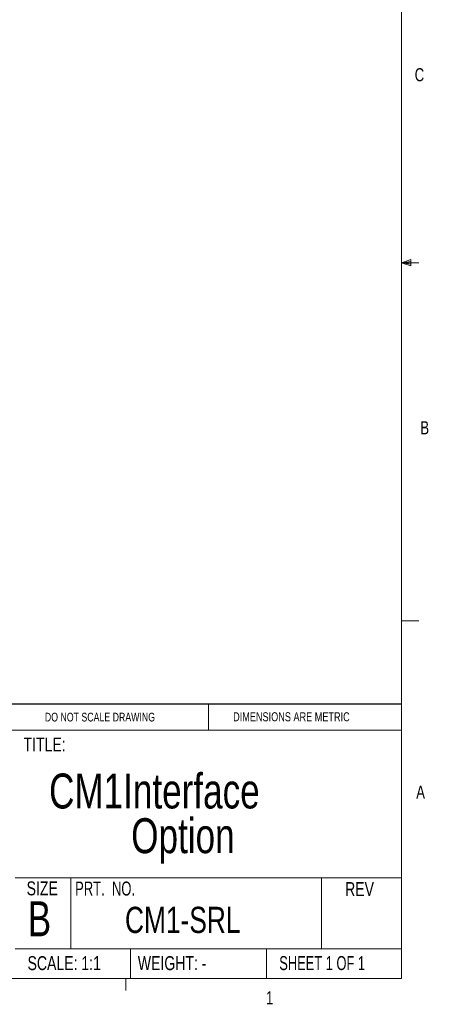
# Model space of a CAD drawing. Header units: millimetres. Extents: x 11 to 421, y 5 to 275.
# Tile 9 of 10: x 347 to 421, y 5 to 184. Entities that reach past the tile are written whole.
import ezdxf

# ---------------------------------------------------------------- set-up
doc = ezdxf.new("R2010")
doc.units = ezdxf.units.MM
doc.styles.add('SLDTEXTSTYLE0', font='TXT', dxfattribs={"width": 0.75})
doc.styles.add('SLDTEXTSTYLE1', font='TXT', dxfattribs={"width": 0.694444})
doc.styles.add('SLDTEXTSTYLE2', font='TXT', dxfattribs={"width": 0.6875})

# ---------------------------------------------------------------- blocks, each defined once
blk = doc.blocks.new('SW_NOTE_2')
at = {"color": 0, "linetype": 'Continuous', "lineweight": 0, "char_height": 6.35, "attachment_point": 1, "style": 'SLDTEXTSTYLE0'}
for s, insert in [('CM1Interface ', (0, 8.19)), ('Option', (14.91, 0.07))]:
    blk.add_mtext(s, dxfattribs=dict(at, insert=insert))

msp = doc.modelspace()

# ---------------------------------------------------------------- linework, layer by layer
at = {"color": 7, "linetype": 'Continuous', "lineweight": 0}
for p, q in [((415.957, 9.959), (415.957, 270.309)), ((415.957, 140.025), (417.663, 140.635)), ((415.957, 140.025), (417.663, 140.254)), ((415.957, 140.025), (419.132, 140.025)), ((415.957, 140.025), (417.663, 139.451)), ((415.957, 140.025), (417.663, 139.763)), ((417.663, 140.635), (417.663, 139.451)), ((415.957, 74.937), (419.132, 74.937)), ((380.921, 55.091), (380.921, 59.853)), ((302.919, 55.091), (415.957, 55.091)), ((345.885, 28.243), (415.957, 28.243)), ((355.932, 28.243), (355.932, 15.366)), ((401.43, 28.243), (401.43, 15.366)), ((345.885, 15.366), (415.957, 15.366)), ((366.793, 15.366), (366.793, 9.959)), ((391.48, 15.366), (391.48, 9.959)), ((415.957, 9.959), (15.907, 9.959)), ((365.944, 9.959), (365.944, 7.805))]:
    msp.add_line(p, q, dxfattribs=at)
at = {"color": 7, "linetype": 'Continuous', "lineweight": 30}
msp.add_line((302.919, 59.853), (415.957, 59.853), dxfattribs=at)

# ---------------------------------------------------------------- block references
at = {"color": 7, "linetype": 'Continuous', "lineweight": 0}
msp.add_blockref('SW_NOTE_2', (352.01, 39.02), dxfattribs=at)

# ---------------------------------------------------------------- texts
at = {"color": 7, "linetype": 'Continuous', "lineweight": 0, "attachment_point": 1}
for s, insert, char_height, style in [('C', (418.368, 175.389), 2.381, 'SLDTEXTSTYLE0'), ('B', (419.392, 111.229), 2.381, 'SLDTEXTSTYLE0'), ('DO NOT SCALE DRAWING', (351.251, 58.259), 1.5875, 'SLDTEXTSTYLE0'), ('DIMENSIONS ARE METRIC', (385.416, 58.349), 1.651, 'SLDTEXTSTYLE0'), ('TITLE:', (347.375, 53.755), 2.54, 'SLDTEXTSTYLE0'), ('A', (418.645, 45.025), 2.381, 'SLDTEXTSTYLE0'), ('SIZE', (347.936, 27.617), 2.54, 'SLDTEXTSTYLE0'), ('PRT.  NO.', (356.737, 27.581), 2.54, 'SLDTEXTSTYLE1'), ('REV', (405.742, 27.482), 2.54, 'SLDTEXTSTYLE0'), ('B', (348.137, 23.983), 6.35, 'SLDTEXTSTYLE0'), ('CM1-SRL', (365.788, 22.991), 4.7625, 'SLDTEXTSTYLE0'), ('SCALE: 1:1', (348.105, 14.023), 2.54, 'SLDTEXTSTYLE0'), ('WEIGHT: -', (368.119, 14.023), 2.54, 'SLDTEXTSTYLE0'), ('SHEET 1 OF 1', (393.788, 14.032), 2.54, 'SLDTEXTSTYLE2'), ('1', (391.371, 7.655), 2.381, 'SLDTEXTSTYLE0')]:
    msp.add_mtext(s, dxfattribs=dict(at, insert=insert, char_height=char_height, style=style))

doc.saveas('drawing.dxf')
